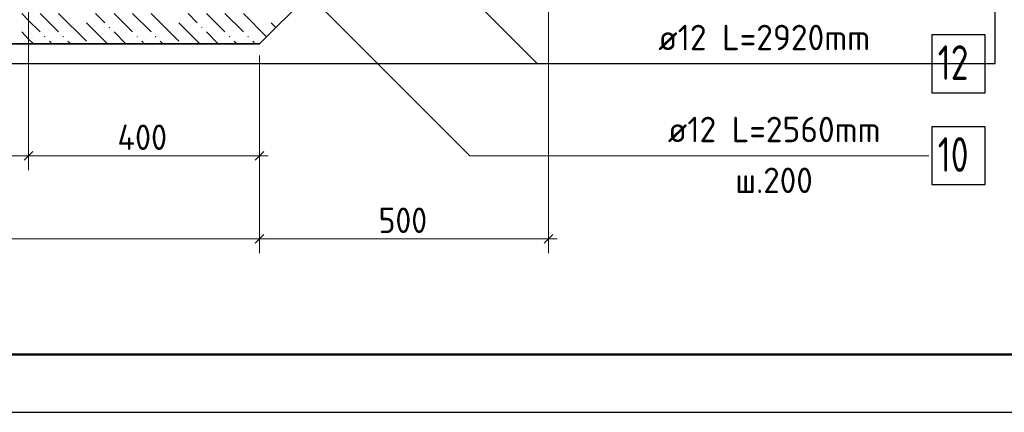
# Model space of a CAD drawing. Header units: millimetres. Extents: x 0 to 59052, y 0 to 35640.
# Tile 9 of 25: x 17329 to 27559, y 0 to 4075. Entities that reach past the tile are written whole.
import ezdxf

# ---------------------------------------------------------------- set-up
doc = ezdxf.new("R2010")
doc.units = ezdxf.units.MM
for name, color, linetype, lineweight in [('Standard', 7, 'Continuous', 25), ('ЖБ Лента фундамента под плитной частью', 52, 'Continuous', 50), ('ЖБ Плита Фундамента верхний уровень', 7, 'Continuous', 35), ('Позиционная метка номер позиции', 7, 'Continuous', 13), ('Размерная выноска', 7, 'Continuous', 13)]:
    doc.layers.add(name, color=color, linetype=linetype, lineweight=lineweight)
doc.layers.add('Обрамление Г-обр.', color=7, linetype='Continuous', lineweight=25, true_color=0x5f1e0f)
doc.layers.add('Обрамление П-обр. равн.', color=7, linetype='Continuous', lineweight=25, true_color=0x5f1e0f)
doc.styles.add('ISOCPEUR', font='txt')

msp = doc.modelspace()

# ---------------------------------------------------------------- hatches: boundary and pattern name
at = {"layer": 'ЖБ Лента фундамента под плитной частью', "linetype": 'Continuous', "lineweight": 18, "transparency": 33554687}
for points in [[(18254, 3996), (18262, 4004), (18269, 3996), (18262, 3988)], [(19214, 3996), (19222, 4004), (19229, 3996), (19222, 3988)], [(17582, 3900), (17590, 3908), (17597, 3900), (17590, 3892)], [(17774, 3900), (17782, 3908), (17789, 3900), (17782, 3892)], [(18542, 3900), (18550, 3908), (18557, 3900), (18550, 3892)], [(18734, 3900), (18742, 3908), (18749, 3900), (18742, 3892)], [(19502, 3900), (19510, 3908), (19517, 3900), (19510, 3892)], [(19694, 3900), (19702, 3908), (19709, 3900), (19702, 3892)]]:
    msp.add_hatch(color=7, dxfattribs=at).paths.add_polyline_path(points, flags=16)

# ---------------------------------------------------------------- linework, layer by layer
at = {"layer": 'Standard', "color": 7, "linetype": 'Continuous', "lineweight": 13, "transparency": 33554687}
for p, q in [((22822, 1801), (22822, 6705)), ((19822, 2663), (19822, 3705)), ((17422, 2663), (17422, 2813)), ((19822, 2663), (19822, 2813)), ((14422, 2663), (17422, 2663)), ((17422, 2663), (17422, 2513)), ((17422, 2663), (19822, 2663)), ((19822, 2663), (19822, 2513)), ((19822, 2663), (19912, 2663)), ((19822, 1801), (19822, 1951)), ((22822, 1801), (22822, 1951)), ((12022, 1801), (19822, 1801)), ((19822, 1801), (19822, 1651)), ((19822, 1801), (22822, 1801)), ((22822, 1801), (22822, 1651)), ((22822, 1801), (22912, 1801))]:
    msp.add_line(p, q, dxfattribs=at)
at = {"layer": 'Standard', "color": 7, "linetype": 'Continuous', "lineweight": 25, "transparency": 33554687}
for p, q in [((17377, 2618), (17467, 2708)), ((19777, 2618), (19867, 2708)), ((19777, 1756), (19867, 1846)), ((22777, 1756), (22867, 1846))]:
    msp.add_line(p, q, dxfattribs=at)
msp.add_lwpolyline([(0, 0), (50400, 0), (50400, 35640), (0, 35640), (0, 0)], close=True, dxfattribs=at)
at = {"layer": 'Standard', "color": 7, "linetype": 'Continuous', "lineweight": 50, "transparency": 33554687}
msp.add_lwpolyline([(2400, 35040), (49800, 35040), (49800, 600), (2400, 600), (2400, 35040)], close=True, dxfattribs=at)
at = {"layer": 'Standard', "color": 254, "linetype": 'Continuous', "lineweight": 25, "true_color": 0xc4c4ff, "transparency": 33554687}
msp.add_lwpolyline([(6592, 3621), (27465, 3621), (27465, 9825), (6592, 9825), (6592, 3621)], dxfattribs=at)
at = {"layer": 'Standard', "color": 7, "linetype": 'Continuous', "lineweight": 13, "transparency": 33554687}
for points in [[(17422, 2663), (17422, 2683), (17422, 2683), (17422, 6105)], [(19822, 1801), (19822, 1821), (19822, 1821), (19822, 3705)]]:
    msp.add_lwpolyline(points, dxfattribs=at)
at = {"layer": 'ЖБ Лента фундамента под плитной частью', "color": 7, "linetype": 'Continuous', "lineweight": 35, "transparency": 33554687}
for p, q in [((19822, 3825), (22822, 6825)), ((17422, 3825), (19822, 3825))]:
    msp.add_line(p, q, dxfattribs=at)
at = {"layer": 'ЖБ Лента фундамента под плитной частью', "color": 254, "linetype": 'Continuous', "lineweight": 18, "transparency": 33554687}
for p, q in [((17542, 4140), (17734, 3948)), ((17734, 4140), (18022, 3852)), ((18214, 4044), (18118, 4140)), ((18310, 4140), (18502, 3948)), ((18502, 4140), (18694, 3948)), ((18694, 4140), (18982, 3852)), ((19174, 4044), (19078, 4140)), ((19270, 4140), (19462, 3948)), ((19462, 4140), (19654, 3948)), ((19654, 4140), (19895, 3898)), ((17422, 4067), (17542, 3948)), ((18022, 4044), (18240, 3825)), ((18982, 4044), (19200, 3825)), ((19942, 4044), (19991, 3994)), ((18310, 3948), (18432, 3825)), ((19270, 3948), (19392, 3825)), ((17422, 3875), (17472, 3825)), ((17664, 3825), (17638, 3852)), ((17830, 3852), (17856, 3825)), ((18624, 3825), (18598, 3852)), ((18790, 3852), (18816, 3825)), ((19584, 3825), (19558, 3852)), ((19750, 3852), (19776, 3825))]:
    msp.add_line(p, q, dxfattribs=at)
at = {"layer": 'ЖБ Плита Фундамента верхний уровень', "color": 254, "linetype": 'Continuous', "lineweight": 18, "transparency": 33554687}
for p, q in [((17350, 4140), (17422, 4067)), ((17350, 3948), (17422, 3875))]:
    msp.add_line(p, q, dxfattribs=at)
at = {"layer": 'ЖБ Плита Фундамента верхний уровень', "color": 7, "linetype": 'Continuous', "lineweight": 35, "transparency": 33554687}
msp.add_line((14422, 3825), (17422, 3825), dxfattribs=at)
at = {"layer": 'Обрамление Г-обр.', "color": 7, "linetype": 'Continuous', "lineweight": 25, "transparency": 33554687}
for points in [[(26807, 3318), (27359, 3318), (27359, 3918), (26807, 3918), (26807, 3318)], [(26807, 2364), (27359, 2364), (27359, 2964), (26807, 2964), (26807, 2364)]]:
    msp.add_lwpolyline(points, dxfattribs=at)
at = {"layer": 'Позиционная метка номер позиции', "color": 7, "linetype": 'Continuous', "lineweight": 13, "transparency": 33554687}
msp.add_lwpolyline([(17636, 7034), (22006, 2664), (26776, 2664)], dxfattribs=at)
at = {"layer": 'Размерная выноска', "color": 7, "linetype": 'Continuous', "lineweight": 13, "transparency": 33554687}
msp.add_lwpolyline([(20843, 5485), (22710, 3618), (26760, 3618)], dxfattribs=at)

# ---------------------------------------------------------------- texts
at = {"layer": 'Standard', "color": 7, "linetype": 'Continuous', "lineweight": 25, "transparency": 33554687, "char_height": 264, "attachment_point": 7, "style": 'ISOCPEUR'}
for s, insert, width in [('\\W0.92;400', (18345, 2723), 701.33), ('\\W0.91;500', (21058, 1861), 674.39)]:
    msp.add_mtext(s, dxfattribs=dict(at, insert=insert, width=width))
at = {"layer": 'Обрамление Г-обр.', "color": 7, "linetype": 'Continuous', "lineweight": 13, "transparency": 33554687, "attachment_point": 7, "style": 'ISOCPEUR'}
for s, insert, char_height, width in [('\\W0.96;ø12 L=2920mm ', (23963, 3759), 264, 2580.63), ('\\W0.75;12', (26867, 3450), 360, 566.75), ('\\W0.96;ø12 L=2560mm ', (24063, 2804), 264, 2580.62), ('\\W0.75;10', (26867, 2496), 360, 566.75)]:
    msp.add_mtext(s, dxfattribs=dict(at, insert=insert, char_height=char_height, width=width))
at = {"layer": 'Обрамление П-обр. равн.', "color": 7, "linetype": 'Continuous', "lineweight": 13, "transparency": 33554687, "insert": (24763, 2276), "char_height": 264, "width": 1154.55, "attachment_point": 7, "style": 'ISOCPEUR'}
msp.add_mtext('\\W0.95;ш.200 ', dxfattribs=at)

doc.saveas('drawing.dxf')
